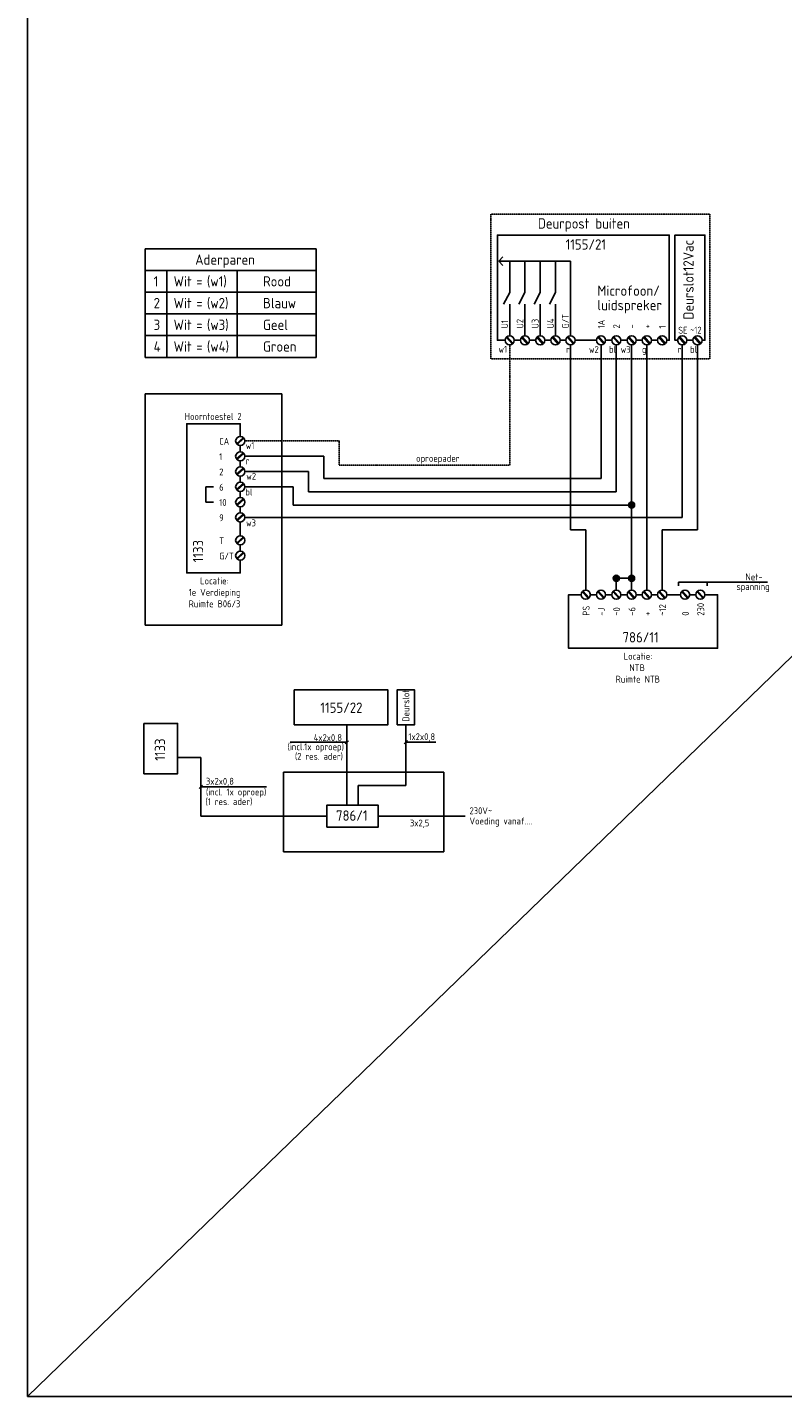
# Model space of a CAD drawing. Header units: millimetres. Extents: x -131870 to 63446, y -19823 to 125301.
# Tile 3 of 14: x -72236 to -52465, y 53664 to 89482. Entities that reach past the tile are written whole.
import ezdxf

# ---------------------------------------------------------------- set-up
doc = ezdxf.new("R2010")
doc.units = ezdxf.units.MM
doc.header["$LTSCALE"] = 0.5
doc.linetypes.add('HIDDEN', pattern=[9.525, 6.35, -3.175])
doc.layers.add('tekst-018', color=1, linetype='Continuous')
doc.styles.get("Standard").update_dxf_attribs({"font": 'iso.shx'})

msp = doc.modelspace()

# ---------------------------------------------------------------- hatches: boundary and pattern name
at = {"linetype": 'Continuous'}
h = msp.add_hatch(color=1, dxfattribs=at)
edge = h.paths.add_edge_path()
edge.add_arc((-56418, 76985), 80, 0, 360)
h = msp.add_hatch(color=1, dxfattribs=at)
edge = h.paths.add_edge_path()
edge.add_arc((-56818, 75072), 80, 0, 360)
h = msp.add_hatch(color=1, dxfattribs=at)
edge = h.paths.add_edge_path()
edge.add_arc((-56418, 75073), 80, 0, 360)

# ---------------------------------------------------------------- linework, layer by layer
for p, q in [((-72236, 53664), (-72236, 125301)), ((-72236, 53664), (1802, 125301)), ((-59898, 83369), (-59793, 83481)), ((-58018, 83369), (-59898, 83369)), ((-59898, 83369), (-59793, 83257)), ((-59610, 82543), (-59610, 83369)), ((-59210, 82543), (-59210, 83369)), ((-58810, 82543), (-58810, 83369)), ((-58410, 82543), (-58410, 83369)), ((-58018, 81417), (-58018, 83369)), ((-59610, 82543), (-59770, 82243)), ((-59210, 82543), (-59370, 82243)), ((-58810, 82543), (-58970, 82243)), ((-58410, 82543), (-58570, 82243)), ((-59610, 81416), (-59610, 82243)), ((-59210, 81416), (-59210, 82243)), ((-58810, 81416), (-58810, 82243)), ((-58410, 81416), (-58410, 82243)), ((-59539, 81199), (-59699, 81376)), ((-59521, 81215), (-59681, 81392)), ((-59139, 81199), (-59299, 81376)), ((-59121, 81215), (-59281, 81392)), ((-58739, 81199), (-58899, 81376)), ((-58721, 81215), (-58881, 81392)), ((-58339, 81199), (-58499, 81376)), ((-58321, 81215), (-58481, 81392)), ((-57947, 81200), (-58107, 81378)), ((-57929, 81216), (-58089, 81393)), ((-57147, 81200), (-57307, 81378)), ((-57129, 81216), (-57289, 81393)), ((-56747, 81200), (-56907, 81378)), ((-56729, 81216), (-56889, 81393)), ((-56347, 81199), (-56507, 81376)), ((-56329, 81215), (-56489, 81392)), ((-55947, 81199), (-56107, 81376)), ((-55929, 81215), (-56089, 81392)), ((-55547, 81199), (-55707, 81376)), ((-55529, 81215), (-55689, 81392)), ((-55022, 81199), (-55182, 81376)), ((-55004, 81215), (-55165, 81392)), ((-54622, 81199), (-54782, 81376)), ((-54604, 81215), (-54765, 81392)), ((-66759, 78592), (-66582, 78752)), ((-66743, 78574), (-66566, 78734)), ((-66759, 78192), (-66582, 78352)), ((-66743, 78174), (-66566, 78334)), ((-66759, 77792), (-66582, 77952)), ((-66743, 77774), (-66566, 77934)), ((-66759, 77392), (-66582, 77552)), ((-66743, 77374), (-66566, 77534)), ((-66759, 76992), (-66582, 77152)), ((-66743, 76974), (-66566, 77134)), ((-66759, 76592), (-66582, 76752)), ((-66743, 76574), (-66566, 76734)), ((-66759, 75992), (-66582, 76152)), ((-66743, 75974), (-66566, 76134)), ((-66759, 75592), (-66582, 75752)), ((-66743, 75574), (-66566, 75734)), ((-57547, 74545), (-57707, 74722)), ((-57529, 74561), (-57689, 74738)), ((-57147, 74545), (-57307, 74722)), ((-57129, 74561), (-57289, 74738)), ((-56747, 74545), (-56907, 74722)), ((-56729, 74561), (-56889, 74738)), ((-56347, 74545), (-56507, 74722)), ((-56329, 74561), (-56489, 74738)), ((-55947, 74545), (-56107, 74722)), ((-55929, 74561), (-56089, 74738)), ((-55547, 74545), (-55707, 74722)), ((-55529, 74561), (-55689, 74738)), ((-54947, 74545), (-55107, 74722)), ((-54929, 74561), (-55089, 74738)), ((-54547, 74545), (-54707, 74722)), ((-54529, 74561), (-54689, 74738)), ((-65533, 70000), (-65533, 67919)), ((-61333, 70000), (-65533, 70000)), ((-61333, 67919), (-61333, 70000)), ((-65533, 67919), (-61333, 67919)), ((1802, 53664), (-72236, 53664))]:
    msp.add_line(p, q, dxfattribs=at)
at = {"color": 2, "linetype": 'Continuous'}
for p, q in [((-69154, 83691), (-69154, 80850)), ((-69154, 83691), (-64678, 83691)), ((-64678, 83691), (-64678, 80850)), ((-69154, 83123), (-64678, 83123)), ((-68585, 83123), (-68585, 80850)), ((-66747, 83123), (-66747, 80850)), ((-69154, 82555), (-64678, 82555)), ((-69154, 81986), (-64678, 81986)), ((-69154, 81418), (-64678, 81418)), ((-69154, 80850), (-64678, 80850)), ((-69156, 79892), (-65570, 79892)), ((-69156, 79892), (-69156, 73845)), ((-65570, 79892), (-65570, 73845)), ((-67563, 77063), (-67563, 77463)), ((-67363, 77463), (-67563, 77463)), ((-67363, 77063), (-67563, 77063)), ((-55190, 74870), (-55190, 74968)), ((-55190, 74968), (-52858, 74968)), ((-54441, 74870), (-54441, 74968)), ((-69156, 73845), (-65570, 73845))]:
    msp.add_line(p, q, dxfattribs=at)
at = {"linetype": 'HIDDEN'}
for p, q in [((-59610, 81173), (-59610, 78033)), ((-66543, 78663), (-64076, 78663)), ((-64076, 78663), (-64076, 78033)), ((-64076, 78033), (-59610, 78033))]:
    msp.add_line(p, q, dxfattribs=at)
at = {"color": 3, "linetype": 'Continuous'}
msp.add_line((-58690, 81296), (-58530, 81296), dxfattribs=at)
at = {"color": 1, "linetype": 'Continuous'}
for p, q in [((-58018, 76341), (-58018, 81177)), ((-57218, 77684), (-57218, 81177)), ((-56818, 77336), (-56818, 81177)), ((-56418, 74762), (-56418, 81176)), ((-56018, 74762), (-56018, 81176)), ((-55093, 76663), (-55093, 81176)), ((-54693, 76341), (-54693, 81176)), ((-66543, 78263), (-64476, 78263)), ((-64476, 78263), (-64476, 77684)), ((-66543, 77863), (-64876, 77863)), ((-64876, 77863), (-64876, 77333)), ((-66543, 77463), (-65276, 77463)), ((-65276, 77463), (-65276, 76985)), ((-64476, 77684), (-57218, 77684)), ((-64876, 77336), (-56818, 77336)), ((-66543, 76663), (-55093, 76663)), ((-65276, 76985), (-56418, 76985)), ((-64863, 76663), (-64863, 76663)), ((-58018, 76341), (-57618, 76341)), ((-57618, 74762), (-57618, 76341)), ((-55618, 76341), (-54693, 76341)), ((-55618, 74762), (-55618, 76341)), ((-56498, 75073), (-56857, 75073)), ((-56818, 74992), (-56818, 74762)), ((-63873, 69138), (-63873, 71235)), ((-62328, 71240), (-62328, 69648)), ((-65355, 70782), (-63873, 70782)), ((-63915, 70740), (-63832, 70823)), ((-62370, 70742), (-62287, 70825)), ((-61542, 70783), (-62328, 70783)), ((-67697, 70385), (-68304, 70385)), ((-67697, 68848), (-67697, 70385)), ((-67738, 69575), (-67655, 69658)), ((-65979, 69617), (-67697, 69617)), ((-62328, 69648), (-63573, 69648)), ((-63573, 69648), (-63573, 69138)), ((-64393, 68848), (-67697, 68848)), ((-63053, 68848), (-60773, 68848))]:
    msp.add_line(p, q, dxfattribs=at)
at = {"linetype": 'HIDDEN'}
msp.add_lwpolyline([(-60103, 80809), (-54366, 80809), (-54366, 84599), (-60103, 84599)], close=True, dxfattribs=at)
at = {"color": 3, "linetype": 'Continuous'}
for points in [[(-55498, 81296), (-55434, 81296), (-55434, 84048), (-59933, 84048), (-59933, 81296), (-59730, 81296)], [(-54573, 81296), (-54498, 81296), (-54498, 84048), (-55283, 84048), (-55283, 81296), (-55213, 81296)], [(-59490, 81296), (-59330, 81296)], [(-59090, 81296), (-58930, 81296)], [(-58290, 81296), (-58138, 81296)], [(-57898, 81296), (-57338, 81296)], [(-57098, 81296), (-56938, 81296)], [(-56698, 81296), (-56538, 81296)], [(-56298, 81296), (-56138, 81296)], [(-55898, 81296), (-55738, 81296)], [(-54973, 81296), (-54813, 81296)], [(-66663, 75543), (-66663, 75213), (-68063, 75213), (-68063, 79113), (-66663, 79113), (-66663, 78783)], [(-66663, 78543), (-66663, 78383)], [(-66663, 78143), (-66663, 77983)], [(-66663, 77743), (-66663, 77583)], [(-66663, 77343), (-66663, 77183)], [(-66663, 76943), (-66663, 76783)], [(-66663, 76543), (-66663, 76183)], [(-66663, 75943), (-66663, 75783)], [(-54498, 74642), (-54168, 74642), (-54168, 73242), (-58068, 73242), (-58068, 74642), (-57738, 74642)], [(-57498, 74642), (-57338, 74642)], [(-57098, 74642), (-56938, 74642)], [(-56698, 74642), (-56538, 74642)], [(-56298, 74642), (-56138, 74642)], [(-55898, 74642), (-55738, 74642)], [(-55498, 74642), (-55138, 74642)], [(-54898, 74642), (-54738, 74642)]]:
    msp.add_lwpolyline(points, dxfattribs=at)
for points in [[(-65248, 71240), (-62798, 71240), (-62798, 72150), (-65248, 72150)], [(-62558, 71240), (-62098, 71240), (-62098, 72150), (-62558, 72150)], [(-69184, 71275), (-68304, 71275), (-68304, 69956), (-69184, 69956)], [(-64393, 68558), (-63053, 68558), (-63053, 69138), (-64393, 69138)]]:
    msp.add_lwpolyline(points, close=True, dxfattribs=at)
at = {"color": 2, "linetype": 'Continuous'}
for centre in [(-59610, 81296), (-59210, 81296), (-58810, 81296), (-58410, 81296), (-58018, 81297), (-57218, 81297), (-56818, 81297), (-56418, 81296), (-56018, 81296), (-55618, 81296), (-55093, 81296), (-54693, 81296), (-66663, 78663), (-66663, 78263), (-66663, 77863), (-66663, 77463), (-66663, 77063), (-66663, 76663), (-66663, 76063), (-66663, 75663), (-57618, 74642), (-57218, 74642), (-56818, 74642), (-56418, 74642), (-56018, 74642), (-55618, 74642), (-55018, 74642), (-54618, 74642)]:
    msp.add_circle(centre, 120, dxfattribs=at)
at = {"color": 1, "linetype": 'Continuous'}
for centre in [(-56418, 76985), (-56818, 75072), (-56418, 75073)]:
    msp.add_circle(centre, 80, dxfattribs=at)

# ---------------------------------------------------------------- texts
at = {"layer": 'tekst-018'}
for s, height, p in [('Deurpost buiten', 270, (-58872, 84218)), ('1155/21', 270, (-58145, 83669)), ('Aderparen', 270, (-67842, 83272)), ('1', 270, (-68930, 82704)), ('Wit', 270, (-68407, 82704)), ('=', 270, (-67814, 82704)), ('(w1)', 270, (-67536, 82704)), ('Rood', 270, (-66067, 82704)), ('Microfoon/', 270, (-57313, 82460)), ('2', 270, (-68930, 82135)), ('Wit', 270, (-68407, 82135)), ('(w2)', 270, (-67536, 82135)), ('Blauw', 270, (-66067, 82135)), ('=', 270, (-67814, 82135)), ('luidspreker', 270, (-57313, 82083)), ('3', 270, (-68930, 81567)), ('Wit', 270, (-68407, 81567)), ('=', 270, (-67814, 81567)), ('(w3)', 270, (-67536, 81567)), ('Geel', 270, (-66067, 81567)), ('SE', 180, (-55198, 81470)), ('~12', 180, (-54888, 81472)), ('4', 270, (-68930, 80999)), ('Wit', 270, (-68407, 80999)), ('=', 270, (-67814, 80999)), ('(w4)', 270, (-67536, 80999)), ('Groen', 270, (-66067, 80999)), ('w1', 180, (-59903, 80972)), ('r', 180, (-58134, 80971)), ('w2', 180, (-57533, 80968)), ('bl', 180, (-57010, 80968)), ('w3', 180, (-56704, 80968)), ('g', 180, (-56147, 80968)), ('r', 180, (-55209, 80970)), ('bl', 180, (-54886, 80967)), ('Hoorntoestel 2', 180, (-68117, 79213)), ('CA', 180, (-67213, 78563)), ('w1', 180, (-66519, 78453)), ('1', 180, (-67213, 78163)), ('r', 180, (-66519, 78053)), ('2', 180, (-67213, 77763)), ('w2', 180, (-66505, 77651)), ('6', 180, (-67213, 77363)), ('bl', 180, (-66529, 77238)), ('10', 180, (-67213, 76963)), ('9', 180, (-67213, 76563)), ('w3', 180, (-66510, 76430)), ('T', 180, (-67213, 75963)), ('G/T', 180, (-67213, 75563)), ('Locatie:', 180, (-67713, 74913)), ('spanning', 180, (-53671, 74763)), ('Net-', 180, (-53437, 75016)), ('1e Verdieping', 180, (-68013, 74613)), ('Ruimte B06/3', 180, (-68013, 74313)), ('786/11', 270, (-56656, 73392)), ('Locatie:', 180, (-56624, 72942)), ('NTB', 180, (-56476, 72642)), ('Ruimte NTB', 180, (-56836, 72342)), ('1155/22', 270, (-64565, 71551)), ('4x2x0,8', 180, (-64740, 70813)), ('1x2x0,8', 180, (-62261, 70837)), ('(incl.1x oproep)', 180, (-65424, 70573)), ('(2 res. ader)', 180, (-65231, 70323)), ('3x2x0,8', 180, (-67561, 69671)), ('(incl. 1x oproep)', 180, (-67561, 69391)), ('(1 res. ader)', 180, (-67572, 69139)), ('786/1', 270, (-64155, 68728)), ('Voeding vanaf....', 180, (-60661, 68630)), ('230V~', 180, (-60661, 68900)), ('3x2,5', 180, (-62221, 68580))]:
    msp.add_text(s, height=height, dxfattribs=at).set_placement(p)
for s, height, p in [('Deurslot12Vac', 270, (-54795, 81838)), ('U1', 180, (-59652, 81605)), ('U2', 180, (-59250, 81605)), ('U3', 180, (-58852, 81605)), ('U4', 180, (-58451, 81605)), ('G/T', 180, (-58062, 81605)), ('1A', 180, (-57122, 81605)), ('2', 180, (-56722, 81605)), ('-', 180, (-56322, 81604)), ('+', 180, (-55922, 81605)), ('1', 180, (-55522, 81604)), ('1133', 270, (-67633, 75488)), ('PS', 180, (-57518, 74092)), ('-J', 180, (-57118, 74092)), ('~0', 180, (-56718, 74092)), ('-6', 180, (-56318, 74092)), ('+', 180, (-55918, 74092)), ('~12', 180, (-55518, 74092)), ('0', 180, (-54918, 74092)), ('230', 180, (-54518, 74092)), ('Deurslot', 180, (-62236, 71317)), ('1133', 270, (-68629, 70296))]:
    msp.add_text(s, height=height, rotation=90, dxfattribs=at).set_placement(p)
at = {"layer": 'tekst-018', "color": 2}
msp.add_text('oproepader', height=180, dxfattribs=at).set_placement((-62059, 78119))

doc.saveas('drawing.dxf')
